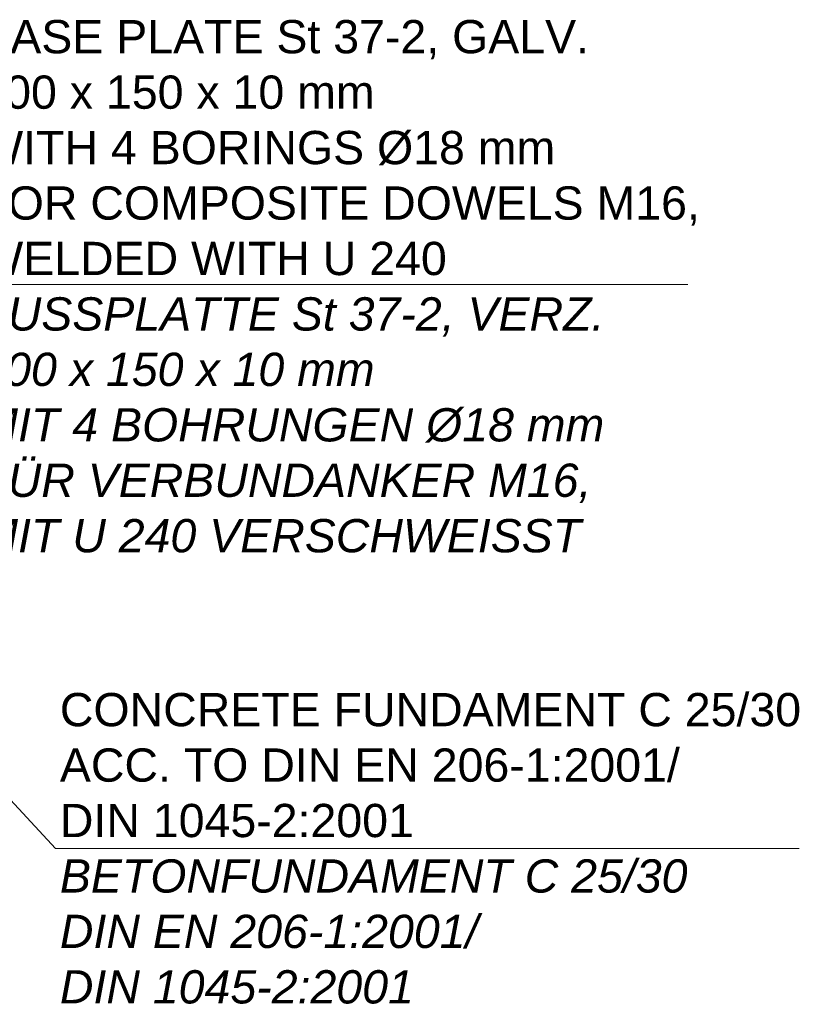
# Model space of a CAD drawing. Header units: millimetres. Extents: x -6179 to 18141, y -8419 to 8561.
# Tile 34 of 118: x 7825 to 8997, y -7923 to -6442. Entities that reach past the tile are written whole.
import ezdxf

# ---------------------------------------------------------------- set-up
doc = ezdxf.new("R2010")
doc.units = ezdxf.units.MM
doc.layers.add('Text', color=7, linetype='Continuous')
doc.styles.add('Arial_Standard', font='arial.ttf')

msp = doc.modelspace()

# ---------------------------------------------------------------- linework, layer by layer
at = {"layer": 'Text', "lineweight": 9}
for p, q in [((8829.29983, -6840.34461), (7754.2273, -6840.34336)), ((7879.10784, -7688.25669), (7646.5062, -7436.86658)), ((8996.82784, -7688.25669), (7879.10784, -7688.25669))]:
    msp.add_line(p, q, dxfattribs=at)

# ---------------------------------------------------------------- texts
at = {"layer": 'Text', "char_height": 50, "attachment_point": 4, "style": 'Arial_Standard'}
for s, insert, width in [('BASE PLATE St 37-2, GALV.\\P600 x 150 x 10 mm\\PWITH 4 BORINGS %%C18 mm\\PFOR COMPOSITE DOWELS M16, \\PWELDED WITH U 240\\P{\\fArial|b0|i1|c0|p34;FUSSPLATTE St 37-2, VERZ.\\P600 x 150 x 10 mm\\PMIT 4 BOHRUNGEN %%C18 mm\\PFÜR VERBUNDANKER M16,\\PMIT U 240 VERSCHWEISST}', (7764.76733, -6843.34042), 1987.9879559), ('CONCRETE FUNDAMENT C 25/30\\PACC. TO DIN EN 206-1:2001/\\PDIN 1045-2:2001\\P{\\fArial|b0|i1|c0|p34;BETONFUNDAMENT C 25/30\\PDIN EN 206-1:2001/\\PDIN 1045-2:2001}', (7885.80649, -7688.25669), 1798.4084518)]:
    msp.add_mtext(s, dxfattribs=dict(at, insert=insert, width=width))

doc.saveas('drawing.dxf')
